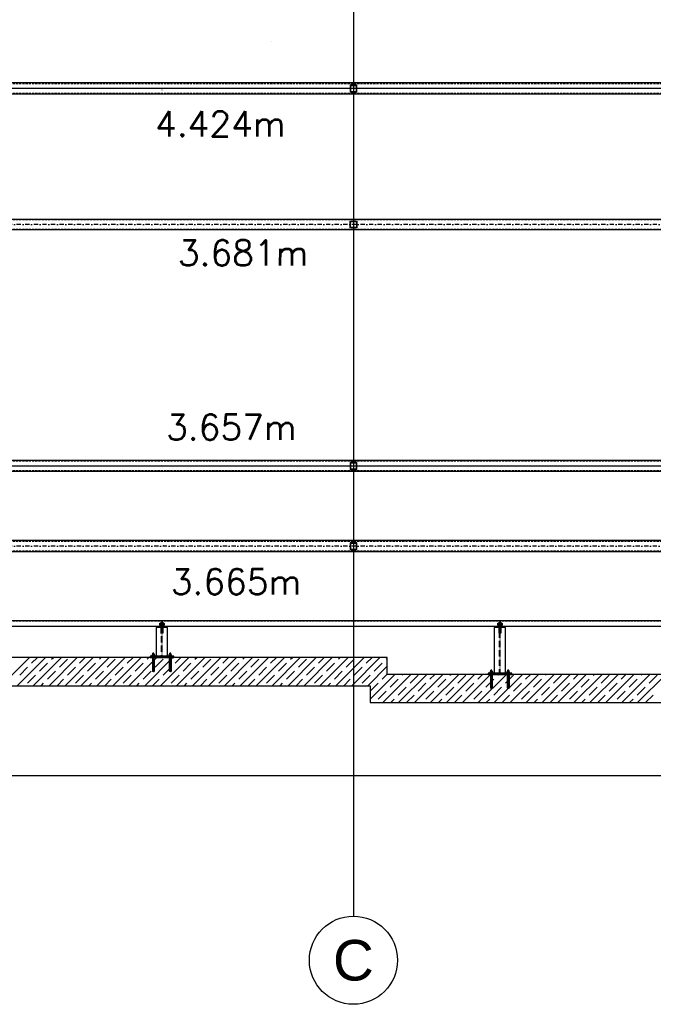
# Model space of a CAD drawing. Header units: millimetres. Extents: x -1999 to 66669, y -9261 to 66490.
# Tile 6 of 14: x 15038 to 20662, y 24972 to 33712. Entities that reach past the tile are written whole.
import ezdxf
from ezdxf.enums import TextEntityAlignment as Align

# ---------------------------------------------------------------- set-up
doc = ezdxf.new("R2010")
doc.units = ezdxf.units.MM
doc.header["$LTSCALE"] = 3
doc.header["$PDMODE"] = 3
doc.header["$PDSIZE"] = 1
for name, pattern in [('DASHDOT', [25.4, 12.7, -6.35, 0, -6.35]), ('DASHDOTX2', [50.8, 25.4, -12.7, 0, -12.7]), ('DASHED', [19.05, 12.7, -6.35]), ('HIDDEN', [9.525, 6.35, -3.175])]:
    doc.linetypes.add(name, pattern=pattern)
for name, color, linetype in [('!!inwentaryzacja', 10, 'Continuous'), ('AR-----H0_HATCHES_RASTERIT', 8, 'Continuous'), ('ARF2000E0_LOAD_BEARING_KANTAVAT', 1, 'Continuous'), ('K-Podkonstrukcja ścian', 4, 'Continuous'), ('LAYER1', 7, 'Continuous'), ('poziome 1', 7, 'Continuous'), ('slupki', 7, 'Continuous'), ('stezenia', 4, 'Continuous'), ('SZ-Axis', 255, 'DASHDOTX2'), ('SZ-Axis-text', 9, 'Continuous')]:
    doc.layers.add(name, color=color, linetype=linetype)
doc.styles.add('arial', font='arial.ttf')
doc.styles.add('GeodText', font='romans.shx', dxfattribs={"oblique": 14.323945})

# ---------------------------------------------------------------- blocks, each defined once
blk = doc.blocks.new('GeodPkt')
at = {"color": 0, "linetype": 'Continuous', "lineweight": -2}
blk.add_point((0, 0), dxfattribs=at)
at = {"color": 0, "linetype": 'Continuous', "lineweight": -2, "style": 'GeodText', "oblique": 14.32394, "flags": 4}
blk.add_attdef('Nazwa', (1, 1), '', height=1.8, dxfattribs=at)
at = {"color": 0, "linetype": 'Continuous', "lineweight": -2, "style": 'GeodText', "oblique": 14.32394}
blk.add_attdef('H', (1, -1.8), '', height=1.8, dxfattribs=at)

msp = doc.modelspace()

# ---------------------------------------------------------------- linework, layer by layer
at = {"color": 250}
for p, q in [((17272.2, 33520.9), (17272.2, 33520.9)), ((16327.3, 28345.3, 0), (16277.3, 28345.3, 0)), ((16281, 28337.1, 0), (16281, 28353.6, 0)), ((16281, 28350.8, 0), (16288.4, 28350.8, 0)), ((16281, 28339.9, 0), (16288.4, 28339.9, 0)), ((16282, 28356.3, 0), (16288.4, 28356.3, 0)), ((16282, 28334.3, 0), (16288.4, 28334.3, 0)), ((16288.4, 28334.3, 0), (16288.4, 28356.3, 0)), ((16289, 28354.7, 0), (16288.4, 28354.7, 0)), ((16289, 28335.9, 0), (16288.4, 28335.9, 0)), ((16289, 28357.3, 0), (16289, 28333.3, 0)), ((16289, 28357.3, 0), (16291.5, 28357.3, 0)), ((16289, 28335.9, 0), (16289, 28354.7, 0)), ((16289, 28333.3, 0), (16291.5, 28333.3, 0)), ((16291.5, 28357.3, 0), (16291.5, 28333.3, 0)), ((16291.5, 28351.3, 0), (16308.5, 28351.3, 0)), ((16291.5, 28339.3, 0), (16308.5, 28339.3, 0)), ((16293, 28339.3, 0), (16293, 28351.3, 0)), ((16293, 28350.3, 0), (16308.5, 28350.3, 0)), ((16293, 28340.3, 0), (16308.5, 28340.3, 0)), ((16308.5, 28357.3, 0), (16308.5, 28333.3, 0)), ((16308.5, 28357.3, 0), (16311, 28357.3, 0)), ((16308.5, 28357.3, 0), (16308.5, 28333.3, 0)), ((16308.5, 28333.3, 0), (16311, 28333.3, 0)), ((16311, 28357.3, 0), (16311, 28333.3, 0)), ((16311, 28337.1, 0), (16311, 28353.6, 0)), ((16311, 28350.8, 0), (16321, 28350.8, 0)), ((16311, 28339.9, 0), (16321, 28339.9, 0)), ((16312, 28356.3, 0), (16320, 28356.3, 0)), ((16312, 28334.3, 0), (16320, 28334.3, 0)), ((16321, 28337.1, 0), (16321, 28353.6, 0)), ((16321, 28337.1, 0), (16321, 28353.6, 0)), ((16321, 28337.1, 0), (16321, 28353.6, 0)), ((16321, 28351.3, 0), (16322.8, 28351.3, 0)), ((16321, 28350.3, 0), (16323.7, 28350.3, 0)), ((16321, 28340.3, 0), (16323.7, 28340.3, 0)), ((16321, 28339.3, 0), (16322.8, 28339.3, 0)), ((16323.7, 28350.3, 0), (16322.8, 28351.3, 0)), ((16323.7, 28340.3, 0), (16322.8, 28339.3, 0)), ((16323.7, 28340.3, 0), (16323.7, 28350.3, 0)), ((19327.3, 28345.3, 0), (19277.3, 28345.3, 0)), ((19281, 28337.1, 0), (19281, 28353.6, 0)), ((19281, 28350.8, 0), (19288.4, 28350.8, 0)), ((19281, 28339.9, 0), (19288.4, 28339.9, 0)), ((19282, 28356.3, 0), (19288.4, 28356.3, 0)), ((19282, 28334.3, 0), (19288.4, 28334.3, 0)), ((19288.4, 28334.3, 0), (19288.4, 28356.3, 0)), ((19289, 28354.7, 0), (19288.4, 28354.7, 0)), ((19289, 28335.9, 0), (19288.4, 28335.9, 0)), ((19289, 28357.3, 0), (19289, 28333.3, 0)), ((19289, 28357.3, 0), (19291.5, 28357.3, 0)), ((19289, 28335.9, 0), (19289, 28354.7, 0)), ((19289, 28333.3, 0), (19291.5, 28333.3, 0)), ((19291.5, 28357.3, 0), (19291.5, 28333.3, 0)), ((19291.5, 28351.3, 0), (19308.5, 28351.3, 0)), ((19291.5, 28339.3, 0), (19308.5, 28339.3, 0)), ((19293, 28339.3, 0), (19293, 28351.3, 0)), ((19293, 28350.3, 0), (19308.5, 28350.3, 0)), ((19293, 28340.3, 0), (19308.5, 28340.3, 0)), ((19308.5, 28357.3, 0), (19308.5, 28333.3, 0)), ((19308.5, 28357.3, 0), (19311, 28357.3, 0)), ((19308.5, 28357.3, 0), (19308.5, 28333.3, 0)), ((19308.5, 28333.3, 0), (19311, 28333.3, 0)), ((19311, 28357.3, 0), (19311, 28333.3, 0)), ((19311, 28337.1, 0), (19311, 28353.6, 0)), ((19311, 28350.8, 0), (19321, 28350.8, 0)), ((19311, 28339.9, 0), (19321, 28339.9, 0)), ((19312, 28356.3, 0), (19320, 28356.3, 0)), ((19312, 28334.3, 0), (19320, 28334.3, 0)), ((19321, 28337.1, 0), (19321, 28353.6, 0)), ((19321, 28337.1, 0), (19321, 28353.6, 0)), ((19321, 28337.1, 0), (19321, 28353.6, 0)), ((19321, 28351.3, 0), (19322.8, 28351.3, 0)), ((19321, 28350.3, 0), (19323.7, 28350.3, 0)), ((19321, 28340.3, 0), (19323.7, 28340.3, 0)), ((19321, 28339.3, 0), (19322.8, 28339.3, 0)), ((19323.7, 28350.3, 0), (19322.8, 28351.3, 0)), ((19323.7, 28340.3, 0), (19322.8, 28339.3, 0)), ((19323.7, 28340.3, 0), (19323.7, 28350.3, 0))]:
    msp.add_line(p, q, dxfattribs=at)
for centre, radius, start, end in [((16285.5, 28353.6, 0), 4.47, 141.94668, 218.05332), ((16297.3, 28345.3, 0), 16.3, 160.3279, 199.6721), ((16285.5, 28337.1, 0), 4.47, 141.94668, 218.05332), ((16315.5, 28353.6, 0), 4.47, 141.94668, 218.05332), ((16327.3, 28345.3, 0), 16.3, 160.3279, 199.6721), ((16315.5, 28337.1, 0), 4.47, 141.94668, 218.05332), ((16316.5, 28353.6, 0), 4.47, 321.94668, 38.05332), ((16304.7, 28345.3, 0), 16.3, 340.3279, 19.6721), ((16316.5, 28337.1, 0), 4.47, 321.94668, 38.05332), ((19285.5, 28353.6, 0), 4.47, 141.94668, 218.05332), ((19297.3, 28345.3, 0), 16.3, 160.3279, 199.6721), ((19285.5, 28337.1, 0), 4.47, 141.94668, 218.05332), ((19315.5, 28353.6, 0), 4.47, 141.94668, 218.05332), ((19327.3, 28345.3, 0), 16.3, 160.3279, 199.6721), ((19315.5, 28337.1, 0), 4.47, 141.94668, 218.05332), ((19316.5, 28353.6, 0), 4.47, 321.94668, 38.05332), ((19304.7, 28345.3, 0), 16.3, 340.3279, 19.6721), ((19316.5, 28337.1, 0), 4.47, 321.94668, 38.05332)]:
    msp.add_arc(centre, radius, start, end, dxfattribs=at)
for p in [(16300, 28311.4, 0), (19300, 28311.4, 0)]:
    msp.add_point(p, dxfattribs=at)
at = {"layer": 'AR-----H0_HATCHES_RASTERIT'}
for p, q in [((14874.7, 27800), (15124.7, 28050)), ((15016.1, 27800), (15266.1, 28050)), ((15143.9, 27998.7), (15195.2, 28050)), ((15157.5, 27800), (15407.5, 28050)), ((15214.6, 27928), (15285.3, 27998.7)), ((15298.9, 27800), (15548.9, 28050)), ((15320.7, 28034.1), (15336.6, 28050)), ((15391.4, 27963.4), (15462.1, 28034.1)), ((15440.4, 27800), (15690.4, 28050)), ((15568.2, 27998.7), (15619.4, 28050)), ((15581.8, 27800), (15831.8, 28050)), ((15638.9, 27928), (15709.6, 27998.7)), ((15723.2, 27800), (15973.2, 28050)), ((15744.9, 28034.1), (15760.9, 28050)), ((15815.7, 27963.4), (15886.4, 28034.1)), ((15864.6, 27800), (16114.6, 28050)), ((15992.4, 27998.7), (16043.7, 28050)), ((16006, 27800), (16256, 28050)), ((16063.1, 27928), (16133.9, 27998.7)), ((16147.5, 27800), (16397.5, 28050)), ((16169.2, 28034.1), (16185.1, 28050)), ((16239.9, 27963.4), (16310.6, 28034.1)), ((16288.9, 27800), (16538.9, 28050)), ((16416.7, 27998.7), (16468, 28050)), ((16430.3, 27800), (16680.3, 28050)), ((16487.4, 27928), (16558.1, 27998.7)), ((16571.7, 27800), (16821.7, 28050)), ((16593.5, 28034.1), (16609.4, 28050)), ((16664.2, 27963.4), (16734.9, 28034.1)), ((16713.1, 27800), (16963.1, 28050)), ((16841, 27998.7), (16892.2, 28050)), ((16854.6, 27800), (17104.6, 28050)), ((16911.7, 27928), (16982.4, 27998.7)), ((16996, 27800), (17246, 28050)), ((17017.7, 28034.1), (17033.6, 28050)), ((17088.4, 27963.4), (17159.2, 28034.1)), ((17137.4, 27800), (17387.4, 28050)), ((17265.2, 27998.7), (17316.5, 28050)), ((17278.8, 27800), (17528.8, 28050)), ((17335.9, 27928), (17406.6, 27998.7)), ((17420.3, 27800), (17670.3, 28050)), ((17442, 28034.1), (17457.9, 28050)), ((17512.7, 27963.4), (17583.4, 28034.1)), ((17561.7, 27800), (17811.7, 28050)), ((17689.5, 27998.7), (17740.8, 28050)), ((17703.1, 27800), (17953.1, 28050)), ((17760.2, 27928), (17830.9, 27998.7)), ((17844.5, 27800), (18094.5, 28050)), ((17866.3, 28034.1), (17882.2, 28050)), ((17937, 27963.4), (18007.7, 28034.1)), ((17985.9, 27800), (18235.9, 28050)), ((18113.7, 27998.7), (18165, 28050)), ((18127.4, 27800), (18300, 27972.7)), ((18184.5, 27928), (18255.2, 27998.7)), ((18290.5, 28034.1), (18300, 28043.6)), ((15037.8, 27892.7), (15108.5, 27963.4)), ((15108.5, 27822), (15179.3, 27892.7)), ((15285.3, 27857.3), (15356, 27928)), ((15462.1, 27892.7), (15532.8, 27963.4)), ((15532.8, 27822), (15603.5, 27892.7)), ((15709.6, 27857.3), (15780.3, 27928)), ((15886.4, 27892.7), (15957.1, 27963.4)), ((15957.1, 27822), (16027.8, 27892.7)), ((16133.9, 27857.3), (16204.6, 27928)), ((16310.6, 27892.7), (16381.3, 27963.4)), ((16381.3, 27822), (16452, 27892.7)), ((16558.1, 27857.3), (16628.8, 27928)), ((16734.9, 27892.7), (16805.6, 27963.4)), ((16805.6, 27822), (16876.3, 27892.7)), ((16982.4, 27857.3), (17053.1, 27928)), ((17159.2, 27892.7), (17229.9, 27963.4)), ((17229.9, 27822), (17300.6, 27892.7)), ((17406.6, 27857.3), (17477.4, 27928)), ((17583.4, 27892.7), (17654.1, 27963.4)), ((17654.1, 27822), (17724.8, 27892.7)), ((17830.9, 27857.3), (17901.6, 27928)), ((18007.7, 27892.7), (18078.4, 27963.4)), ((18078.4, 27822), (18149.1, 27892.7)), ((18150, 27681.2), (18368.8, 27900)), ((18255.2, 27857.3), (18300, 27902.2)), ((18260.2, 27650), (18510.2, 27900)), ((18401.6, 27650), (18651.6, 27900)), ((18431.9, 27892.7), (18439.3, 27900)), ((18502.7, 27822), (18573.4, 27892.7)), ((18543, 27650), (18793, 27900)), ((18679.4, 27857.3), (18722.1, 27900)), ((18684.5, 27650), (18934.5, 27900)), ((18825.9, 27650), (19075.9, 27900)), ((18856.2, 27892.7), (18863.5, 27900)), ((18926.9, 27822), (18997.6, 27892.7)), ((18967.3, 27650), (19217.3, 27900)), ((19103.7, 27857.3), (19146.4, 27900)), ((19108.7, 27650), (19358.7, 27900)), ((19250.1, 27650), (19500.1, 27900)), ((19280.5, 27892.7), (19287.8, 27900)), ((19351.2, 27822), (19421.9, 27892.7)), ((19391.6, 27650), (19641.6, 27900)), ((19528, 27857.3), (19570.6, 27900)), ((19533, 27650), (19783, 27900)), ((19674.4, 27650), (19924.4, 27900)), ((19704.7, 27892.7), (19712.1, 27900)), ((19775.5, 27822), (19846.2, 27892.7)), ((19815.8, 27650), (20065.8, 27900)), ((19952.2, 27857.3), (19994.9, 27900)), ((19957.3, 27650), (20207.3, 27900)), ((20098.7, 27650), (20348.7, 27900)), ((20129, 27892.7), (20136.3, 27900)), ((20199.7, 27822), (20270.4, 27892.7)), ((20240.1, 27650), (20490.1, 27900)), ((20376.5, 27857.3), (20419.2, 27900)), ((20381.5, 27650), (20631.5, 27900)), ((20522.9, 27650), (20772.9, 27900)), ((20553.3, 27892.7), (20560.6, 27900)), ((20624, 27822), (20694.7, 27892.7)), ((15228, 27800), (15250, 27822)), ((15369.4, 27800), (15426.7, 27857.3)), ((15652.3, 27800), (15674.2, 27822)), ((15793.7, 27800), (15851, 27857.3)), ((16076.5, 27800), (16098.5, 27822)), ((16218, 27800), (16275.3, 27857.3)), ((16500.8, 27800), (16522.8, 27822)), ((16642.2, 27800), (16699.5, 27857.3)), ((16925.1, 27800), (16947, 27822)), ((17066.5, 27800), (17123.8, 27857.3)), ((17349.3, 27800), (17371.3, 27822)), ((17490.8, 27800), (17548.1, 27857.3)), ((17773.6, 27800), (17795.6, 27822)), ((17915, 27800), (17972.3, 27857.3)), ((18150, 27752.1), (18219.8, 27822)), ((18325.9, 27786.6), (18396.6, 27857.3)), ((18573.4, 27751.2), (18644.1, 27822)), ((18750.1, 27786.6), (18820.9, 27857.3)), ((18997.6, 27751.2), (19068.3, 27822)), ((19174.4, 27786.6), (19245.1, 27857.3)), ((19421.9, 27751.2), (19492.6, 27822)), ((19598.7, 27786.6), (19669.4, 27857.3)), ((19846.2, 27751.2), (19916.9, 27822)), ((20022.9, 27786.6), (20093.6, 27857.3)), ((20270.4, 27751.2), (20341.1, 27822)), ((20447.2, 27786.6), (20517.9, 27857.3)), ((18219.8, 27680.5), (18290.5, 27751.2)), ((18396.6, 27715.9), (18467.3, 27786.6)), ((18472.1, 27650), (18538, 27715.9)), ((18644.1, 27680.5), (18714.8, 27751.2)), ((18820.9, 27715.9), (18891.6, 27786.6)), ((18896.4, 27650), (18962.3, 27715.9)), ((19068.3, 27680.5), (19139.1, 27751.2)), ((19245.1, 27715.9), (19315.8, 27786.6)), ((19320.6, 27650), (19386.5, 27715.9)), ((19492.6, 27680.5), (19563.3, 27751.2)), ((19669.4, 27715.9), (19740.1, 27786.6)), ((19744.9, 27650), (19810.8, 27715.9)), ((19916.9, 27680.5), (19987.6, 27751.2)), ((20093.6, 27715.9), (20164.4, 27786.6)), ((20169.2, 27650), (20235.1, 27715.9)), ((20341.1, 27680.5), (20411.8, 27751.2)), ((20517.9, 27715.9), (20588.6, 27786.6)), ((20593.4, 27650), (20659.3, 27715.9)), ((18330.7, 27650), (18361.2, 27680.5)), ((18755, 27650), (18785.5, 27680.5)), ((19179.2, 27650), (19209.8, 27680.5)), ((19603.5, 27650), (19634, 27680.5)), ((20027.8, 27650), (20058.3, 27680.5)), ((20452, 27650), (20482.6, 27680.5))]:
    msp.add_line(p, q, dxfattribs=at)
at = {"layer": 'ARF2000E0_LOAD_BEARING_KANTAVAT', "color": 250}
for p, q in [((18300, 28050, 0), (12950, 28050, 0)), ((18300, 27900, 0), (18300, 28050, 0)), ((25700, 27900, 0), (18300, 27900, 0)), ((13100, 27800, 0), (18150, 27800, 0)), ((18150, 27800, 0), (18150, 27650, 0)), ((18150, 27650, 0), (25950, 27650, 0))]:
    msp.add_line(p, q, dxfattribs=at)
at = {"layer": 'K-Podkonstrukcja ścian', "color": 250}
for p, q in [((16297.5, 28365.3, 0), (16291.5, 28365.3, 0)), ((16291.5, 28365.3, 0), (16291.5, 28265.3, 0)), ((16297.5, 28265.3, 0), (16297.5, 28365.3, 0)), ((16302.5, 28365.3, 0), (16308.5, 28365.3, 0)), ((16302.5, 28265.3, 0), (16302.5, 28365.3, 0)), ((16308.5, 28365.3, 0), (16308.5, 28265.3, 0)), ((19297.5, 28365.3, 0), (19291.5, 28365.3, 0)), ((19291.5, 28365.3, 0), (19291.5, 28265.3, 0)), ((19297.5, 28265.3, 0), (19297.5, 28365.3, 0)), ((19302.5, 28365.3, 0), (19308.5, 28365.3, 0)), ((19302.5, 28265.3, 0), (19302.5, 28365.3, 0)), ((19308.5, 28365.3, 0), (19308.5, 28265.3, 0)), ((16350, 28315.3, 0), (16250, 28315.3, 0)), ((16250, 28315.3, 0), (16250, 28062, 0)), ((16291.5, 28265.3, 0), (16297.5, 28265.3, 0)), ((16308.5, 28265.3, 0), (16302.5, 28265.3, 0)), ((16350, 28062, 0), (16350, 28315.3, 0)), ((19350, 28315.3, 0), (19250, 28315.3, 0)), ((19250, 28315.3, 0), (19250, 27912, 0)), ((19291.5, 28265.3, 0), (19297.5, 28265.3, 0)), ((19308.5, 28265.3, 0), (19302.5, 28265.3, 0)), ((19350, 27912, 0), (19350, 28315.3, 0)), ((16405, 28062, 0), (16195, 28062, 0)), ((16195, 28062, 0), (16195, 28050, 0)), ((16250, 28062, 0), (16350, 28062, 0)), ((16405, 28050, 0), (16405, 28062, 0)), ((16195, 28050, 0), (16405, 28050, 0)), ((19405, 27912, 0), (19195, 27912, 0)), ((19195, 27912, 0), (19195, 27900, 0)), ((19195, 27900, 0), (19405, 27900, 0)), ((19250, 27912, 0), (19350, 27912, 0)), ((19405, 27900, 0), (19405, 27912, 0))]:
    msp.add_line(p, q, dxfattribs=at)
at = {"layer": 'K-Podkonstrukcja ścian', "color": 250, "linetype": 'DASHED', "ltscale": 0.05}
for p, q in [((16297.5, 28062, 0), (16297.5, 28315.3, 0)), ((16302.5, 28062, 0), (16302.5, 28315.3, 0)), ((19297.5, 27912, 0), (19297.5, 28315.3, 0)), ((19302.5, 27912, 0), (19302.5, 28315.3, 0))]:
    msp.add_line(p, q, dxfattribs=at)
at = {"layer": 'LAYER1', "color": 250, "linetype": 'Continuous'}
for p, q in [((16213, 28064.5, 0), (16237, 28064.5, 0)), ((16213, 28062, 0), (16213, 28064.5, 0)), ((16213, 28062, 0), (16237, 28062, 0)), ((16214, 28073.7, 0), (16215.5, 28074.5, 0)), ((16214, 28065.3, 0), (16214, 28073.7, 0)), ((16214, 28065.3, 0), (16215.5, 28064.5, 0)), ((16234.5, 28074.5, 0), (16215.5, 28074.5, 0)), ((16215.5, 28064.5, 0), (16234.5, 28064.5, 0)), ((16220.6, 28081.1, 0), (16219, 28079.2, 0)), ((16219, 28079.2, 0), (16231, 28079.2, 0)), ((16219, 28074.5, 0), (16219, 28079.2, 0)), ((16219, 28042, 0), (16219, 28062, 0)), ((16219.5, 28065.3, 0), (16219.5, 28073.7, 0)), ((16220.1, 28074.5, 0), (16220.1, 28080.4, 0)), ((16220.1, 28042, 0), (16220.1, 28062, 0)), ((16220.6, 28087.7, 0), (16221.2, 28088.1, 0)), ((16220.6, 28081.1, 0), (16220.6, 28087.7, 0)), ((16228.8, 28088.1, 0), (16221.2, 28088.1, 0)), ((16222.8, 28081.1, 0), (16222.8, 28087.7, 0)), ((16225, 27924.7, 0), (16225, 28089.6, 0)), ((16225, 28062, 0), (16225, 28062, 0)), ((16227.2, 28081.1, 0), (16227.2, 28087.7, 0)), ((16229.4, 28087.7, 0), (16228.8, 28088.1, 0)), ((16229.4, 28081.1, 0), (16229.4, 28087.7, 0)), ((16229.4, 28081.1, 0), (16231, 28079.2, 0)), ((16229.9, 28074.5, 0), (16229.9, 28080.4, 0)), ((16229.9, 28042, 0), (16229.9, 28062, 0)), ((16230.5, 28065.3, 0), (16230.5, 28073.7, 0)), ((16231, 28074.5, 0), (16231, 28079.2, 0)), ((16231, 28042, 0), (16231, 28062, 0)), ((16236, 28073.7, 0), (16234.5, 28074.5, 0)), ((16236, 28065.3, 0), (16234.5, 28064.5, 0)), ((16236, 28065.3, 0), (16236, 28073.7, 0)), ((16237, 28062, 0), (16237, 28064.5, 0)), ((16387, 28064.5, 0), (16363, 28064.5, 0)), ((16363, 28062, 0), (16363, 28064.5, 0)), ((16387, 28062, 0), (16363, 28062, 0)), ((16364, 28073.7, 0), (16365.5, 28074.5, 0)), ((16364, 28065.3, 0), (16364, 28073.7, 0)), ((16364, 28065.3, 0), (16365.5, 28064.5, 0)), ((16365.5, 28074.5, 0), (16384.5, 28074.5, 0)), ((16384.5, 28064.5, 0), (16365.5, 28064.5, 0)), ((16370.6, 28081.1, 0), (16369, 28079.2, 0)), ((16381, 28079.2, 0), (16369, 28079.2, 0)), ((16369, 28074.5, 0), (16369, 28079.2, 0)), ((16369, 28042, 0), (16369, 28062, 0)), ((16369.5, 28065.3, 0), (16369.5, 28073.7, 0)), ((16370.1, 28074.5, 0), (16370.1, 28080.4, 0)), ((16370.1, 28042, 0), (16370.1, 28062, 0)), ((16370.6, 28087.7, 0), (16371.2, 28088.1, 0)), ((16370.6, 28081.1, 0), (16370.6, 28087.7, 0)), ((16371.2, 28088.1, 0), (16378.8, 28088.1, 0)), ((16372.8, 28081.1, 0), (16372.8, 28087.7, 0)), ((16375, 27924.7, 0), (16375, 28089.6, 0)), ((16375, 28062, 0), (16375, 28062, 0)), ((16377.2, 28081.1, 0), (16377.2, 28087.7, 0)), ((16379.4, 28087.7, 0), (16378.8, 28088.1, 0)), ((16379.4, 28081.1, 0), (16379.4, 28087.7, 0)), ((16379.4, 28081.1, 0), (16381, 28079.2, 0)), ((16379.9, 28074.5, 0), (16379.9, 28080.4, 0)), ((16379.9, 28042, 0), (16379.9, 28062, 0)), ((16380.5, 28065.3, 0), (16380.5, 28073.7, 0)), ((16381, 28074.5, 0), (16381, 28079.2, 0)), ((16381, 28042, 0), (16381, 28062, 0)), ((16386, 28073.7, 0), (16384.5, 28074.5, 0)), ((16386, 28065.3, 0), (16384.5, 28064.5, 0)), ((16386, 28065.3, 0), (16386, 28073.7, 0)), ((16387, 28062, 0), (16387, 28064.5, 0)), ((16225, 28039.3, 0), (16218, 28039.3, 0)), ((16218, 28039.3, 0), (16218, 27927.2, 0)), ((16219, 28042, 0), (16219.7, 28041.3, 0)), ((16225, 28042, 0), (16219, 28042, 0)), ((16219, 28036.7, 0), (16219.7, 28037.4, 0)), ((16225, 28036.7, 0), (16219, 28036.7, 0)), ((16219, 27928.1, 0), (16219, 28036.7, 0)), ((16220, 28038.1, 0), (16220, 28040.6, 0)), ((16220.1, 27931.5, 0), (16220.1, 28036.7, 0)), ((16220.9, 28040.6, 0), (16225, 28040.6, 0)), ((16220.9, 28038.1, 0), (16225, 28038.1, 0)), ((16225, 28042, 0), (16231, 28042, 0)), ((16229.1, 28040.6, 0), (16225, 28040.6, 0)), ((16225, 28039.3, 0), (16232, 28039.3, 0)), ((16229.1, 28038.1, 0), (16225, 28038.1, 0)), ((16225, 28036.7, 0), (16231, 28036.7, 0)), ((16229.9, 27931.5, 0), (16229.9, 28036.7, 0)), ((16230, 28038.1, 0), (16230, 28040.6, 0)), ((16231, 28042, 0), (16230.3, 28041.3, 0)), ((16231, 28036.7, 0), (16230.3, 28037.4, 0)), ((16231, 27928.1, 0), (16231, 28036.7, 0)), ((16232, 28039.3, 0), (16232, 27927.2, 0)), ((16375, 28039.3, 0), (16368, 28039.3, 0)), ((16368, 28039.3, 0), (16368, 27927.2, 0)), ((16369, 28042, 0), (16369.7, 28041.3, 0)), ((16375, 28042, 0), (16369, 28042, 0)), ((16369, 28036.7, 0), (16369.7, 28037.4, 0)), ((16369, 27928.1, 0), (16369, 28036.7, 0)), ((16375, 28036.7, 0), (16369, 28036.7, 0)), ((16370, 28038.1, 0), (16370, 28040.6, 0)), ((16370.1, 27931.5, 0), (16370.1, 28036.7, 0)), ((16370.9, 28040.6, 0), (16375, 28040.6, 0)), ((16370.9, 28038.1, 0), (16375, 28038.1, 0)), ((16375, 28042, 0), (16381, 28042, 0)), ((16379.1, 28040.6, 0), (16375, 28040.6, 0)), ((16375, 28039.3, 0), (16382, 28039.3, 0)), ((16379.1, 28038.1, 0), (16375, 28038.1, 0)), ((16375, 28036.7, 0), (16381, 28036.7, 0)), ((16379.9, 27931.5, 0), (16379.9, 28036.7, 0)), ((16380, 28038.1, 0), (16380, 28040.6, 0)), ((16381, 28042, 0), (16380.3, 28041.3, 0)), ((16381, 28036.7, 0), (16380.3, 28037.4, 0)), ((16381, 27928.1, 0), (16381, 28036.7, 0)), ((16382, 28039.3, 0), (16382, 27927.2, 0)), ((16225, 27924.7, 0), (16218, 27927.2, 0)), ((16231, 27928.1, 0), (16219, 27928.1, 0)), ((16225, 27924.7, 0), (16232, 27927.2, 0)), ((16375, 27924.7, 0), (16368, 27927.2, 0)), ((16369, 27928.1, 0), (16381, 27928.1, 0)), ((16375, 27924.7, 0), (16382, 27927.2, 0)), ((19213, 27914.5, 0), (19237, 27914.5, 0)), ((19213, 27912, 0), (19213, 27914.5, 0)), ((19213, 27912, 0), (19237, 27912, 0)), ((19214, 27923.7, 0), (19215.5, 27924.5, 0)), ((19214, 27915.3, 0), (19214, 27923.7, 0)), ((19214, 27915.3, 0), (19215.5, 27914.5, 0)), ((19234.5, 27924.5, 0), (19215.5, 27924.5, 0)), ((19215.5, 27914.5, 0), (19234.5, 27914.5, 0)), ((19225, 27889.3, 0), (19218, 27889.3, 0)), ((19218, 27889.3, 0), (19218, 27777.2, 0)), ((19220.6, 27931.1, 0), (19219, 27929.2, 0)), ((19219, 27929.2, 0), (19231, 27929.2, 0)), ((19219, 27924.5, 0), (19219, 27929.2, 0)), ((19219, 27892, 0), (19219, 27912, 0)), ((19219, 27892, 0), (19219.7, 27891.3, 0)), ((19225, 27892, 0), (19219, 27892, 0)), ((19219, 27886.7, 0), (19219.7, 27887.4, 0)), ((19225, 27886.7, 0), (19219, 27886.7, 0)), ((19219, 27778.1, 0), (19219, 27886.7, 0)), ((19219.5, 27915.3, 0), (19219.5, 27923.7, 0)), ((19220, 27888.1, 0), (19220, 27890.6, 0)), ((19220.1, 27924.5, 0), (19220.1, 27930.4, 0)), ((19220.1, 27892, 0), (19220.1, 27912, 0)), ((19220.1, 27781.5, 0), (19220.1, 27886.7, 0)), ((19220.6, 27937.7, 0), (19221.2, 27938.1, 0)), ((19220.6, 27931.1, 0), (19220.6, 27937.7, 0)), ((19220.9, 27890.6, 0), (19225, 27890.6, 0)), ((19220.9, 27888.1, 0), (19225, 27888.1, 0)), ((19228.8, 27938.1, 0), (19221.2, 27938.1, 0)), ((19222.8, 27931.1, 0), (19222.8, 27937.7, 0)), ((19225, 27774.7, 0), (19225, 27939.6, 0)), ((19225, 27912, 0), (19225, 27912, 0)), ((19225, 27892, 0), (19231, 27892, 0)), ((19229.1, 27890.6, 0), (19225, 27890.6, 0)), ((19225, 27889.3, 0), (19232, 27889.3, 0)), ((19229.1, 27888.1, 0), (19225, 27888.1, 0)), ((19225, 27886.7, 0), (19231, 27886.7, 0)), ((19227.2, 27931.1, 0), (19227.2, 27937.7, 0)), ((19229.4, 27937.7, 0), (19228.8, 27938.1, 0)), ((19229.4, 27931.1, 0), (19229.4, 27937.7, 0)), ((19229.4, 27931.1, 0), (19231, 27929.2, 0)), ((19229.9, 27924.5, 0), (19229.9, 27930.4, 0)), ((19229.9, 27892, 0), (19229.9, 27912, 0)), ((19229.9, 27781.5, 0), (19229.9, 27886.7, 0)), ((19230, 27888.1, 0), (19230, 27890.6, 0)), ((19231, 27892, 0), (19230.3, 27891.3, 0)), ((19231, 27886.7, 0), (19230.3, 27887.4, 0)), ((19230.5, 27915.3, 0), (19230.5, 27923.7, 0)), ((19231, 27924.5, 0), (19231, 27929.2, 0)), ((19231, 27892, 0), (19231, 27912, 0)), ((19231, 27778.1, 0), (19231, 27886.7, 0)), ((19232, 27889.3, 0), (19232, 27777.2, 0)), ((19236, 27923.7, 0), (19234.5, 27924.5, 0)), ((19236, 27915.3, 0), (19234.5, 27914.5, 0)), ((19236, 27915.3, 0), (19236, 27923.7, 0)), ((19237, 27912, 0), (19237, 27914.5, 0)), ((19387, 27914.5, 0), (19363, 27914.5, 0)), ((19363, 27912, 0), (19363, 27914.5, 0)), ((19387, 27912, 0), (19363, 27912, 0)), ((19364, 27923.7, 0), (19365.5, 27924.5, 0)), ((19364, 27915.3, 0), (19364, 27923.7, 0)), ((19364, 27915.3, 0), (19365.5, 27914.5, 0)), ((19365.5, 27924.5, 0), (19384.5, 27924.5, 0)), ((19384.5, 27914.5, 0), (19365.5, 27914.5, 0)), ((19375, 27889.3, 0), (19368, 27889.3, 0)), ((19368, 27889.3, 0), (19368, 27777.2, 0)), ((19370.6, 27931.1, 0), (19369, 27929.2, 0)), ((19381, 27929.2, 0), (19369, 27929.2, 0)), ((19369, 27924.5, 0), (19369, 27929.2, 0)), ((19369, 27892, 0), (19369, 27912, 0)), ((19369, 27892, 0), (19369.7, 27891.3, 0)), ((19375, 27892, 0), (19369, 27892, 0)), ((19369, 27886.7, 0), (19369.7, 27887.4, 0)), ((19369, 27778.1, 0), (19369, 27886.7, 0)), ((19375, 27886.7, 0), (19369, 27886.7, 0)), ((19369.5, 27915.3, 0), (19369.5, 27923.7, 0)), ((19370, 27888.1, 0), (19370, 27890.6, 0)), ((19370.1, 27924.5, 0), (19370.1, 27930.4, 0)), ((19370.1, 27892, 0), (19370.1, 27912, 0)), ((19370.1, 27781.5, 0), (19370.1, 27886.7, 0)), ((19370.6, 27937.7, 0), (19371.2, 27938.1, 0)), ((19370.6, 27931.1, 0), (19370.6, 27937.7, 0)), ((19370.9, 27890.6, 0), (19375, 27890.6, 0)), ((19370.9, 27888.1, 0), (19375, 27888.1, 0)), ((19371.2, 27938.1, 0), (19378.8, 27938.1, 0)), ((19372.8, 27931.1, 0), (19372.8, 27937.7, 0)), ((19375, 27774.7, 0), (19375, 27939.6, 0)), ((19375, 27912, 0), (19375, 27912, 0)), ((19375, 27892, 0), (19381, 27892, 0)), ((19379.1, 27890.6, 0), (19375, 27890.6, 0)), ((19375, 27889.3, 0), (19382, 27889.3, 0)), ((19379.1, 27888.1, 0), (19375, 27888.1, 0)), ((19375, 27886.7, 0), (19381, 27886.7, 0)), ((19377.2, 27931.1, 0), (19377.2, 27937.7, 0)), ((19379.4, 27937.7, 0), (19378.8, 27938.1, 0)), ((19379.4, 27931.1, 0), (19379.4, 27937.7, 0)), ((19379.4, 27931.1, 0), (19381, 27929.2, 0)), ((19379.9, 27924.5, 0), (19379.9, 27930.4, 0)), ((19379.9, 27892, 0), (19379.9, 27912, 0)), ((19379.9, 27781.5, 0), (19379.9, 27886.7, 0)), ((19380, 27888.1, 0), (19380, 27890.6, 0)), ((19381, 27892, 0), (19380.3, 27891.3, 0)), ((19381, 27886.7, 0), (19380.3, 27887.4, 0)), ((19380.5, 27915.3, 0), (19380.5, 27923.7, 0)), ((19381, 27924.5, 0), (19381, 27929.2, 0)), ((19381, 27892, 0), (19381, 27912, 0)), ((19381, 27778.1, 0), (19381, 27886.7, 0)), ((19382, 27889.3, 0), (19382, 27777.2, 0)), ((19386, 27923.7, 0), (19384.5, 27924.5, 0)), ((19386, 27915.3, 0), (19384.5, 27914.5, 0)), ((19386, 27915.3, 0), (19386, 27923.7, 0)), ((19387, 27912, 0), (19387, 27914.5, 0)), ((19225, 27774.7, 0), (19218, 27777.2, 0)), ((19231, 27778.1, 0), (19219, 27778.1, 0)), ((19225, 27774.7, 0), (19232, 27777.2, 0)), ((19375, 27774.7, 0), (19368, 27777.2, 0)), ((19369, 27778.1, 0), (19381, 27778.1, 0)), ((19375, 27774.7, 0), (19382, 27777.2, 0))]:
    msp.add_line(p, q, dxfattribs=at)
at = {"layer": 'LAYER1', "color": 250, "linetype": 'DASHED'}
for p, q in [((16218.5, 28062, 0), (16218.5, 28064.5, 0)), ((16231.5, 28062, 0), (16231.5, 28064.5, 0)), ((16368.5, 28062, 0), (16368.5, 28064.5, 0)), ((16381.5, 28062, 0), (16381.5, 28064.5, 0)), ((19218.5, 27912, 0), (19218.5, 27914.5, 0)), ((19231.5, 27912, 0), (19231.5, 27914.5, 0)), ((19368.5, 27912, 0), (19368.5, 27914.5, 0)), ((19381.5, 27912, 0), (19381.5, 27914.5, 0))]:
    msp.add_line(p, q, dxfattribs=at)
at = {"layer": 'LAYER1', "color": 250, "linetype": 'Continuous'}
for centre, radius, start, end in [((16216.8, 28069.7, 0), 4.81, 55.43491, 120), ((16216.8, 28069.3, 0), 4.81, 240, 304.56509), ((16225, 28056.3, 0), 18.2, 72.41205, 107.58795), ((16225, 28082.7, 0), 18.2, 252.41205, 287.58795), ((16221.7, 28079.5, 0), 1.92, 55.43491, 125.00774), ((16221.7, 28086.2, 0), 1.92, 55.43491, 120), ((16225, 28080.8, 0), 7.25, 72.41205, 107.58795), ((16225, 28074.2, 0), 7.25, 72.41205, 107.58795), ((16228.3, 28086.2, 0), 1.92, 60, 124.56509), ((16228.3, 28079.5, 0), 1.92, 54.99226, 124.56509), ((16233.2, 28069.7, 0), 4.81, 60, 124.56509), ((16233.2, 28069.3, 0), 4.81, 235.43491, 300), ((16366.8, 28069.7, 0), 4.81, 55.43491, 120), ((16366.8, 28069.3, 0), 4.81, 240, 304.56509), ((16375, 28056.3, 0), 18.2, 72.41205, 107.58795), ((16375, 28082.7, 0), 18.2, 252.41205, 287.58795), ((16371.7, 28079.5, 0), 1.92, 55.43491, 125.00774), ((16371.7, 28086.2, 0), 1.92, 55.43491, 120), ((16375, 28080.8, 0), 7.25, 72.41205, 107.58795), ((16375, 28074.2, 0), 7.25, 72.41205, 107.58795), ((16378.3, 28086.2, 0), 1.92, 60, 124.56509), ((16378.3, 28079.5, 0), 1.92, 54.99226, 124.56509), ((16383.2, 28069.7, 0), 4.81, 60, 124.56509), ((16383.2, 28069.3, 0), 4.81, 235.43491, 300), ((16219, 28040.6, 0), 1, 0, 45), ((16219, 28038.1, 0), 1, 315, 0), ((16231, 28040.6, 0), 1, 135, 180), ((16231, 28038.1, 0), 1, 180, 225), ((16369, 28040.6, 0), 1, 0, 45), ((16369, 28038.1, 0), 1, 315, 0), ((16381, 28040.6, 0), 1, 135, 180), ((16381, 28038.1, 0), 1, 180, 225), ((16225, 27928.1, 0), 6, 0, 180), ((16375, 27928.1, 0), 6, 0, 180), ((19216.8, 27919.7, 0), 4.81, 55.43491, 120), ((19216.8, 27919.3, 0), 4.81, 240, 304.56509), ((19225, 27906.3, 0), 18.2, 72.41205, 107.58795), ((19225, 27932.7, 0), 18.2, 252.41205, 287.58795), ((19219, 27890.6, 0), 1, 0, 45), ((19219, 27888.1, 0), 1, 315, 0), ((19221.7, 27929.5, 0), 1.92, 55.43491, 125.00774), ((19221.7, 27936.2, 0), 1.92, 55.43491, 120), ((19225, 27930.8, 0), 7.25, 72.41205, 107.58795), ((19225, 27924.2, 0), 7.25, 72.41205, 107.58795), ((19228.3, 27936.2, 0), 1.92, 60, 124.56509), ((19228.3, 27929.5, 0), 1.92, 54.99226, 124.56509), ((19231, 27890.6, 0), 1, 135, 180), ((19231, 27888.1, 0), 1, 180, 225), ((19233.2, 27919.7, 0), 4.81, 60, 124.56509), ((19233.2, 27919.3, 0), 4.81, 235.43491, 300), ((19366.8, 27919.7, 0), 4.81, 55.43491, 120), ((19366.8, 27919.3, 0), 4.81, 240, 304.56509), ((19375, 27906.3, 0), 18.2, 72.41205, 107.58795), ((19375, 27932.7, 0), 18.2, 252.41205, 287.58795), ((19369, 27890.6, 0), 1, 0, 45), ((19369, 27888.1, 0), 1, 315, 0), ((19371.7, 27929.5, 0), 1.92, 55.43491, 125.00774), ((19371.7, 27936.2, 0), 1.92, 55.43491, 120), ((19375, 27930.8, 0), 7.25, 72.41205, 107.58795), ((19375, 27924.2, 0), 7.25, 72.41205, 107.58795), ((19378.3, 27936.2, 0), 1.92, 60, 124.56509), ((19378.3, 27929.5, 0), 1.92, 54.99226, 124.56509), ((19381, 27890.6, 0), 1, 135, 180), ((19381, 27888.1, 0), 1, 180, 225), ((19383.2, 27919.7, 0), 4.81, 60, 124.56509), ((19383.2, 27919.3, 0), 4.81, 235.43491, 300), ((19225, 27778.1, 0), 6, 0, 180), ((19375, 27778.1, 0), 6, 0, 180)]:
    msp.add_arc(centre, radius, start, end, dxfattribs=at)
at = {"layer": 'poziome 1', "color": 250}
for p, q in [((25425, 33150, 0), (7175, 33150, 0)), ((25425, 33100, 0), (7175, 33100, 0)), ((25425, 33050, 0), (7175, 33050, 0)), ((25425, 29799.9, 0), (7175, 29799.9, 0)), ((25425, 29749.9, 0), (7175, 29749.9, 0)), ((25425, 29699.9, 0), (7175, 29699.9, 0)), ((25425, 29087.5, 0), (7175, 29087.5, 0)), ((25425, 28987.5, 0), (7175, 28987.5, 0))]:
    msp.add_line(p, q, dxfattribs=at)
at = {"layer": 'poziome 1', "color": 250, "linetype": 'HIDDEN'}
for p, q in [((25425, 33143, 0), (7175, 33143, 0)), ((25425, 33057, 0), (7175, 33057, 0)), ((25425, 29792.9, 0), (7175, 29792.9, 0)), ((25425, 29706.9, 0), (7175, 29706.9, 0)), ((25425, 29080.5, 0), (7175, 29080.5, 0)), ((25425, 28994.5, 0), (7175, 28994.5, 0))]:
    msp.add_line(p, q, dxfattribs=at)
at = {"layer": 'slupki', "color": 250}
for p, q in [((18030, 33130, 0), (17970, 33130, 0)), ((17970, 33130, 0), (17970, 33070, 0)), ((18026, 33126, 0), (17974, 33126, 0)), ((17974, 33126, 0), (17974, 33074, 0)), ((18026, 33074, 0), (18026, 33126, 0)), ((18030, 33070, 0), (18030, 33130, 0)), ((17970, 33070, 0), (18030, 33070, 0)), ((17974, 33074, 0), (18026, 33074, 0)), ((17970, 31864), (17970, 31924)), ((17970, 31924), (18030, 31924)), ((17974, 31868), (17974, 31920)), ((17974, 31920), (18026, 31920)), ((18026, 31920), (18026, 31868)), ((18030, 31924), (18030, 31864)), ((18030, 31864), (17970, 31864)), ((18026, 31868), (17974, 31868)), ((18030, 29779.9), (17970, 29779.9)), ((17970, 29779.9), (17970, 29719.9)), ((17970, 29719.9), (18030, 29719.9)), ((18026, 29775.9), (17974, 29775.9)), ((17974, 29775.9), (17974, 29723.9)), ((17974, 29723.9), (18026, 29723.9)), ((18026, 29723.9), (18026, 29775.9)), ((18030, 29719.9), (18030, 29779.9)), ((18030, 29067.5), (17970, 29067.5)), ((17970, 29067.5), (17970, 29007.5)), ((18026, 29063.5), (17974, 29063.5)), ((17974, 29063.5), (17974, 29011.5)), ((18026, 29011.5), (18026, 29063.5)), ((18030, 29007.5), (18030, 29067.5)), ((17970, 29007.5), (18030, 29007.5)), ((17974, 29011.5), (18026, 29011.5)), ((25425, 28376.6, 0), (7175, 28376.6, 0)), ((25425, 28326.6, 0), (7175, 28326.6, 0))]:
    msp.add_line(p, q, dxfattribs=at)
at = {"layer": 'slupki', "color": 250, "linetype": 'HIDDEN'}
for p, q in [((25425, 31934.9, 0), (7175, 31934.9, 0)), ((7175, 31853.2, 0), (25425, 31853.2, 0)), ((25425, 28372.6, 0), (7175, 28372.6, 0))]:
    msp.add_line(p, q, dxfattribs=at)
at = {"layer": 'slupki', "color": 250, "linetype": 'DASHDOT'}
for p, q in [((25425, 31894, 0), (7175, 31894, 0)), ((25425, 29037.5, 0), (7175, 29037.5, 0))]:
    msp.add_line(p, q, dxfattribs=at)
at = {"layer": 'stezenia', "color": 250}
for p, q in [((25425, 31938.5, 0), (7175, 31938.5, 0)), ((7175, 31849.6, 0), (25425, 31849.6, 0))]:
    msp.add_line(p, q, dxfattribs=at)
at = {"layer": 'SZ-Axis', "color": 250, "linetype": 'Continuous', "ltscale": 0.05}
for p, q in [((18000, 65708.2), (18000, 25754.1)), ((31327.9, 27000), (3971, 27000))]:
    msp.add_line(p, q, dxfattribs=at)
at = {"layer": 'SZ-Axis-text', "color": 250, "linetype": 'Continuous', "lineweight": -3}
msp.add_circle((18000, 25363), 391.1, dxfattribs=at)

# ---------------------------------------------------------------- block references
at = {"layer": '!!inwentaryzacja'}
ref = msp.add_blockref('GeodPkt', (16301.5, 33089.6, 0), dxfattribs=dict(at, xscale=125, yscale=125, zscale=125))
ref.add_attrib('Nazwa', '4.424m', (16239.6, 32674.8, 0), dxfattribs={"layer": '0', "color": 0, "linetype": 'Continuous', "lineweight": -2, "height": 225, "style": 'GeodText', "oblique": 0.12192})
ref = msp.add_blockref('GeodPkt', (16334.8, 31894, 0), dxfattribs=dict(at, xscale=125, yscale=125, zscale=125))
ref.add_attrib('Nazwa', '3.681m', (16441.9, 31528.4, 0), dxfattribs={"layer": '0', "color": 0, "linetype": 'Continuous', "lineweight": -2, "height": 225, "style": 'GeodText', "oblique": 0.12192})
ref = msp.add_blockref('GeodPkt', (16299.8, 29757.9, 0), dxfattribs=dict(at, xscale=125, yscale=125, zscale=125))
ref.add_attrib('Nazwa', '3.657m', (16336.5, 29981.9, 0), dxfattribs={"layer": '0', "color": 0, "linetype": 'Continuous', "lineweight": -2, "height": 225, "style": 'GeodText', "oblique": 0.12192})
ref = msp.add_blockref('GeodPkt', (16313.6, 29044.4, 0), dxfattribs=dict(at, xscale=125, yscale=125, zscale=125))
ref.add_attrib('Nazwa', '3.665m', (16378.3, 28610.5, 0), dxfattribs={"layer": '0', "color": 0, "linetype": 'Continuous', "lineweight": -2, "height": 225, "style": 'GeodText', "oblique": 0.12192})

# ---------------------------------------------------------------- texts
at = {"layer": 'SZ-Axis-text', "color": 250, "linetype": 'Continuous', "lineweight": -3, "style": 'arial'}
msp.add_text('C', height=360, dxfattribs=at).set_placement((18000, 25363), align=Align.MIDDLE_CENTER)

doc.saveas('drawing.dxf')
